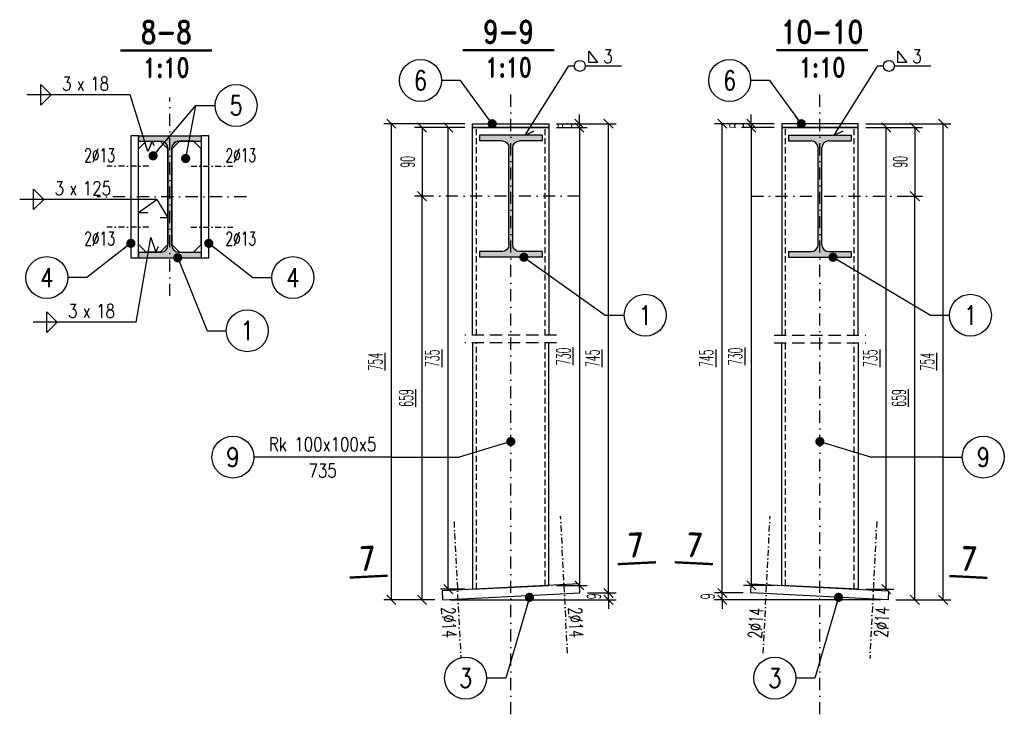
# Model space of a CAD drawing. Header units: millimetres. Extents: x -228255 to 14536, y -140109 to 119945.
# Tile 54 of 123: x -183211 to -181921, y 59381 to 60291. Entities that reach past the tile are written whole.
import ezdxf
from ezdxf.enums import TextEntityAlignment as Align

# ---------------------------------------------------------------- set-up
doc = ezdxf.new("R2010")
doc.units = ezdxf.units.MM
doc.header["$LTSCALE"] = 2.5
for name, pattern in [('DASHDOT', [25.4, 12.7, -6.35, 0, -6.35]), ('DASHDOT2', [12.7, 6.35, -3.175, 0, -3.175]), ('DASHED', [19.05, 12.7, -6.35]), ('DASHED2', [9.525, 6.35, -3.175])]:
    doc.linetypes.add(name, pattern=pattern)
for name, color, linetype in [('Gruba', 6, 'Continuous'), ('Opisy_stal', 7, 'Continuous'), ('Osie', 134, 'DASHDOT'), ('Osie_laczniki', 157, 'DASHDOT2'), ('Przerywana', 5, 'DASHED'), ('stal', 4, 'Continuous'), ('Stal_nw', 181, 'DASHED2'), ('Stal_przekroj', 1, 'Continuous'), ('Tekst', 31, 'Continuous'), ('Wymiary', 86, 'Continuous')]:
    doc.layers.add(name, color=color, linetype=linetype)
doc.styles.get("Standard").update_dxf_attribs({"font": 'romans.shx', "width": 0.65})
doc.styles.add('style1', font='romand.shx', dxfattribs={"width": 0.8})
doc.styles.add('style3', font='romans.shx', dxfattribs={"width": 0.5})
doc.dimstyles.new('Skala_10', dxfattribs={"dimtxt": 18, "dimasz": 12, "dimexe": 10, "dimexo": 10, "dimgap": 10, "dimtad": 1, "dimdec": 0, "dimdsep": 46, "dimtxsty": 'style3', "dimblk": 'OBLIQUE', "dimcen": 0, "dimdle": 1, "dimclrd": 256, "dimclre": 256, "dimclrt": 31, "dimadec": 1, "dimazin": 0, "dimtfac": 1, "dimtdec": 0, "dimtix": 1, "dimtmove": 2, "dimatfit": 0, "dimldrblk": 'DOT', "dimfxl": 1, "dimtolj": 1, "dimtzin": 0, "dimlwd": -1, "dimlwe": -1, "dimarcsym": 0})
doc.dimstyles.new('Skala_10$7', dxfattribs={"dimscale": 0, "dimtxt": 18, "dimasz": 12, "dimexe": 10, "dimexo": 15, "dimgap": 5, "dimtad": 1, "dimdec": 0, "dimrnd": 0.5, "dimzin": 9, "dimdsep": 46, "dimtxsty": 'Standard', "dimblk1": 'OBLIQUE', "dimblk2": 'OBLIQUE', "dimsah": 1, "dimcen": 10, "dimdle": 10, "dimclrt": 31, "dimadec": 0, "dimazin": 0, "dimtfac": 1, "dimtdec": 0, "dimtmove": 2, "dimatfit": 3, "dimldrblk": 'DOT', "dimfxl": 1, "dimtolj": 1, "dimtzin": 9, "dimarcsym": 0})

# ---------------------------------------------------------------- blocks, each defined once
blk = doc.blocks.new('I160PE')
for p, q in [((-41, 160), (41, 160)), ((-41, 160), (-41, 152.6)), ((41, 160), (41, 152.6)), ((-41, 152.6), (-11.5, 152.6)), ((-2.5, 16.4), (-2.5, 143.6)), ((2.5, 16.4), (2.5, 143.6)), ((11.5, 152.6), (41, 152.6)), ((-41, 7.4), (-11.5, 7.4)), ((-41, 7.4), (-41, 0)), ((-41, 0), (41, 0)), ((11.5, 7.4), (41, 7.4)), ((41, 7.4), (41, 0))]:
    blk.add_line(p, q)
for centre, start, end in [((-11.5, 143.6), 0, 90), ((11.5, 143.6), 90, 180), ((-11.5, 16.4), 270, 0), ((11.5, 16.4), 180, 270)]:
    blk.add_arc(centre, 9, start, end)
blk = doc.blocks.new('Pach_obwod_prawa')
at = {"color": 7}
for p, q in [((26.2368, 4.32), (26.2368, 19.44)), ((26.2368, 19.44), (37.7568, 4.32)), ((0, 0), (7.2, 0)), ((21.6, 0), (69.12, 0)), ((37.7568, 4.32), (26.2368, 4.32))]:
    blk.add_line(p, q, dxfattribs=at)
blk.add_circle((14.4, 0), 7.2, dxfattribs=at)
at = {"color": 31, "width": 0.8}
blk.add_attdef('A', (44.9568, 3.6), '', height=18, dxfattribs=at)
blk = doc.blocks.new('_Oblique')
at = {"color": 0, "linetype": 'ByBlock', "lineweight": -2}
blk.add_line((-0.5, -0.5), (0.5, 0.5), dxfattribs=at)
blk = doc.blocks.new('Elem_lewy')
at = {"color": 7}
blk.add_line((0, 0), (-25, 0), dxfattribs=at)
blk.add_circle((-52.5, 0), 27.5, dxfattribs=at)
at = {"color": 31, "width": 0.8}
blk.add_attdef('22', text='', height=25, dxfattribs=at).set_placement((-52.5, 0), align=Align.MIDDLE)
blk = doc.blocks.new('Elem_prawy')
at = {"color": 7}
blk.add_line((0, 0), (25, 0), dxfattribs=at)
blk.add_circle((52.5, 0), 27.5, dxfattribs=at)
at = {"color": 31, "width": 0.8}
blk.add_attdef('22', text='', height=25, dxfattribs=at).set_placement((52.5, 0), align=Align.MIDDLE)
blk = doc.blocks.new('*D1218')
at = {"layer": 'Defpoints', "color": 0, "ltscale": 0.5, "transparency": 16777216}
for p in [(-182476.7, 59540.1), (-182439.2, 59540.1), (-182656.5, 59531.1)]:
    blk.add_point(p, dxfattribs=at)
at = {"layer": 'Wymiary', "ltscale": 0.5, "transparency": 16777216}
for p, q in [((-182439.2, 59540.1), (-182439.2, 59552.1)), ((-182466.7, 59540.1), (-182429.2, 59540.1)), ((-182439.2, 59531.1), (-182439.2, 59540.1)), ((-182646.5, 59531.1), (-182429.2, 59531.1)), ((-182439.2, 59531.1), (-182439.2, 59519.1))]:
    blk.add_line(p, q, dxfattribs=at)
at = {"layer": 'Wymiary', "ltscale": 0.5, "transparency": 16777216, "xscale": 12, "yscale": 12, "zscale": 12}
for p, rotation in [((-182439.2, 59540.1), 270), ((-182439.2, 59531.1), 90)]:
    blk.add_blockref('_Oblique', p, dxfattribs=dict(at, rotation=rotation))
at = {"layer": 'Wymiary', "color": 31, "ltscale": 0.5, "transparency": 16777216, "insert": (-182458.2, 59535.6), "char_height": 18, "attachment_point": 5, "rotation": 90, "style": 'style3'}
blk.add_mtext('\\A1;9', dxfattribs=at)
blk = doc.blocks.new('_Dot')
at = {"color": 0, "linetype": 'ByBlock', "lineweight": -2}
blk.add_line((-0.5, 0), (-1, 0), dxfattribs=at)
at = {"color": 0, "linetype": 'ByBlock', "const_width": 0.5}
blk.add_lwpolyline([(-0.25, 0, 1), (0.25, 0, 1)], format="xyb", close=True, dxfattribs=at)
blk = doc.blocks.new('*D1219')
at = {"layer": 'Defpoints', "color": 0, "ltscale": 0.5, "transparency": 16777216}
for p in [(-182517.2, 60155.1), (-182439.2, 60155.1), (-182476.7, 59540.1)]:
    blk.add_point(p, dxfattribs=at)
at = {"layer": 'Wymiary', "ltscale": 0.5, "transparency": 16777216}
for p, q in [((-182507.2, 60155.1), (-182429.2, 60155.1)), ((-182439.2, 59539.1), (-182439.2, 60156.1)), ((-182466.7, 59540.1), (-182429.2, 59540.1))]:
    blk.add_line(p, q, dxfattribs=at)
at = {"layer": 'Wymiary', "ltscale": 0.5, "transparency": 16777216, "xscale": 12, "yscale": 12, "zscale": 12}
for p, rotation in [((-182439.2, 60155.1), 90), ((-182439.2, 59540.1), 270)]:
    blk.add_blockref('_Oblique', p, dxfattribs=dict(at, rotation=rotation))
at = {"layer": 'Wymiary', "color": 31, "ltscale": 0.5, "transparency": 16777216, "insert": (-182460, 59847.6), "char_height": 18, "attachment_point": 5, "rotation": 90, "style": 'style3'}
blk.add_mtext('\\A1;\\L745', dxfattribs=at)
blk = doc.blocks.new('*D1220')
at = {"layer": 'Defpoints', "color": 0, "ltscale": 0.5, "transparency": 16777216}
for p in [(-182517.2, 60150.1), (-182517.2, 59550.1), (-182477.3, 59550.1)]:
    blk.add_point(p, dxfattribs=at)
at = {"layer": 'Wymiary', "ltscale": 0.5, "transparency": 16777216}
for p, q in [((-182507.2, 60150.1), (-182467.3, 60150.1)), ((-182477.3, 60151.1), (-182477.3, 59549.1)), ((-182507.2, 59550.1), (-182467.3, 59550.1))]:
    blk.add_line(p, q, dxfattribs=at)
at = {"layer": 'Wymiary', "ltscale": 0.5, "transparency": 16777216, "xscale": 12, "yscale": 12, "zscale": 12}
for p, rotation in [((-182477.3, 60150.1), 90), ((-182477.3, 59550.1), 270)]:
    blk.add_blockref('_Oblique', p, dxfattribs=dict(at, rotation=rotation))
at = {"layer": 'Wymiary', "color": 31, "ltscale": 0.5, "transparency": 16777216, "insert": (-182498.1, 59850.1), "char_height": 18, "attachment_point": 5, "rotation": 90, "style": 'style3'}
blk.add_mtext('\\A1;\\L730', dxfattribs=at)
blk = doc.blocks.new('*D1221')
at = {"layer": 'Defpoints', "color": 0, "ltscale": 0.5, "transparency": 16777216}
for p in [(-182517.2, 60155.1), (-182517.2, 60150.1), (-182477.3, 60150.1)]:
    blk.add_point(p, dxfattribs=at)
at = {"layer": 'Wymiary', "ltscale": 0.5, "transparency": 16777216}
for p, q in [((-182477.3, 60155.1), (-182477.3, 60167.1)), ((-182507.2, 60155.1), (-182467.3, 60155.1)), ((-182477.3, 60155.1), (-182477.3, 60150.1)), ((-182507.2, 60150.1), (-182467.3, 60150.1)), ((-182477.3, 60150.1), (-182477.3, 60138.1))]:
    blk.add_line(p, q, dxfattribs=at)
at = {"layer": 'Wymiary', "ltscale": 0.5, "transparency": 16777216, "xscale": 12, "yscale": 12, "zscale": 12}
for p, rotation in [((-182477.3, 60155.1), 270), ((-182477.3, 60150.1), 90)]:
    blk.add_blockref('_Oblique', p, dxfattribs=dict(at, rotation=rotation))
at = {"layer": 'Wymiary', "color": 31, "ltscale": 0.5, "transparency": 16777216, "insert": (-182496.3, 60152.6), "char_height": 18, "attachment_point": 5, "rotation": 90, "style": 'style3'}
blk.add_mtext('\\A1;5', dxfattribs=at)
blk = doc.blocks.new('Op_el_lewy')
at = {"color": 7}
blk.add_line((0, 0), (-180, 0), dxfattribs=at)
blk.add_circle((-207.5, 0), 27.5, dxfattribs=at)
at = {"color": 31, "width": 0.8}
for tag, p in [('ZK_120X120X5', (-90, 7.875)), ('1000', (-90, -26.649))]:
    blk.add_attdef(tag, text='', height=18, dxfattribs=at).set_placement(p, align=Align.CENTER)
blk.add_attdef('22', text='', height=25, dxfattribs=at).set_placement((-207.5, 0), align=Align.MIDDLE)
blk = doc.blocks.new('*D1190')
at = {"layer": 'Defpoints', "color": 0, "ltscale": 0.5, "transparency": 16777216}
for p in [(-182649.1, 60150.1), (-182617.2, 60150.1), (-182617.2, 59545.1)]:
    blk.add_point(p, dxfattribs=at)
at = {"layer": 'Wymiary', "ltscale": 0.5, "transparency": 16777216}
for p, q in [((-182627.2, 60150.1), (-182659.1, 60150.1)), ((-182649.1, 59544.1), (-182649.1, 60151.1)), ((-182627.2, 59545.1), (-182659.1, 59545.1))]:
    blk.add_line(p, q, dxfattribs=at)
at = {"layer": 'Wymiary', "ltscale": 0.5, "transparency": 16777216, "xscale": 12, "yscale": 12, "zscale": 12}
for p, rotation in [((-182649.1, 60150.1), 90), ((-182649.1, 59545.1), 270)]:
    blk.add_blockref('_Oblique', p, dxfattribs=dict(at, rotation=rotation))
at = {"layer": 'Wymiary', "color": 31, "ltscale": 0.5, "transparency": 16777216, "insert": (-182669.9, 59847.6), "char_height": 18, "attachment_point": 5, "rotation": 90, "style": 'style3'}
blk.add_mtext('\\A1;\\L735', dxfattribs=at)
blk = doc.blocks.new('*D1191')
at = {"layer": 'Defpoints', "color": 0, "ltscale": 0.5, "transparency": 16777216}
for p in [(-182723.6, 60155.1), (-182617.2, 60155.1), (-182656.5, 59531.1)]:
    blk.add_point(p, dxfattribs=at)
at = {"layer": 'Wymiary', "ltscale": 0.5, "transparency": 16777216}
for p, q in [((-182627.2, 60155.1), (-182733.6, 60155.1)), ((-182723.6, 59530.1), (-182723.6, 60156.1)), ((-182666.5, 59531.1), (-182733.6, 59531.1))]:
    blk.add_line(p, q, dxfattribs=at)
at = {"layer": 'Wymiary', "ltscale": 0.5, "transparency": 16777216, "xscale": 12, "yscale": 12, "zscale": 12}
for p, rotation in [((-182723.6, 60155.1), 90), ((-182723.6, 59531.1), 270)]:
    blk.add_blockref('_Oblique', p, dxfattribs=dict(at, rotation=rotation))
at = {"layer": 'Wymiary', "color": 31, "ltscale": 0.5, "transparency": 16777216, "insert": (-182744.4, 59843.1), "char_height": 18, "attachment_point": 5, "rotation": 90, "style": 'style3'}
blk.add_mtext('\\A1;\\L754', dxfattribs=at)
blk = doc.blocks.new('*D1192')
at = {"layer": 'Defpoints', "color": 0, "ltscale": 0.5, "transparency": 16777216}
for p in [(-182683.4, 60060.1), (-182669.9, 60060.1), (-182656.5, 59531.1)]:
    blk.add_point(p, dxfattribs=at)
at = {"layer": 'Wymiary', "ltscale": 0.5, "transparency": 16777216}
for p, q in [((-182679.9, 60060.1), (-182693.4, 60060.1)), ((-182683.4, 59530.1), (-182683.4, 60061.1)), ((-182666.5, 59531.1), (-182693.4, 59531.1))]:
    blk.add_line(p, q, dxfattribs=at)
at = {"layer": 'Wymiary', "ltscale": 0.5, "transparency": 16777216, "xscale": 12, "yscale": 12, "zscale": 12}
for p, rotation in [((-182683.4, 60060.1), 90), ((-182683.4, 59531.1), 270)]:
    blk.add_blockref('_Oblique', p, dxfattribs=dict(at, rotation=rotation))
at = {"layer": 'Wymiary', "color": 31, "ltscale": 0.5, "transparency": 16777216, "insert": (-182704.2, 59795.6), "char_height": 18, "attachment_point": 5, "rotation": 90, "style": 'style3'}
blk.add_mtext('\\A1;\\L659', dxfattribs=at)
blk = doc.blocks.new('*D1193')
at = {"layer": 'Defpoints', "color": 0, "ltscale": 0.5, "transparency": 16777216}
for p in [(-182617.2, 60150.1), (-182683.4, 60060.1), (-182669.9, 60060.1)]:
    blk.add_point(p, dxfattribs=at)
at = {"layer": 'Wymiary', "ltscale": 0.5, "transparency": 16777216}
for p, q in [((-182627.2, 60150.1), (-182693.4, 60150.1)), ((-182683.4, 60151.1), (-182683.4, 60059.1)), ((-182679.9, 60060.1), (-182693.4, 60060.1))]:
    blk.add_line(p, q, dxfattribs=at)
at = {"layer": 'Wymiary', "ltscale": 0.5, "transparency": 16777216, "xscale": 12, "yscale": 12, "zscale": 12}
for p, rotation in [((-182683.4, 60150.1), 90), ((-182683.4, 60060.1), 270)]:
    blk.add_blockref('_Oblique', p, dxfattribs=dict(at, rotation=rotation))
at = {"layer": 'Wymiary', "color": 31, "ltscale": 0.5, "transparency": 16777216, "insert": (-182702.4, 60105.1), "char_height": 18, "attachment_point": 5, "rotation": 90, "style": 'style3'}
blk.add_mtext('\\A1;90', dxfattribs=at)
blk = doc.blocks.new('*D1194')
at = {"layer": 'Defpoints', "color": 0, "ltscale": 0.5, "transparency": 16777216}
for p in [(-182290.1, 59540.1), (-182252.7, 59540.1), (-182072.9, 59531.1)]:
    blk.add_point(p, dxfattribs=at)
at = {"layer": 'Wymiary', "ltscale": 0.5, "transparency": 16777216}
for p, q in [((-182290.1, 59540.1), (-182290.1, 59552.1)), ((-182262.7, 59540.1), (-182300.1, 59540.1)), ((-182290.1, 59531.1), (-182290.1, 59540.1)), ((-182082.9, 59531.1), (-182300.1, 59531.1)), ((-182290.1, 59531.1), (-182290.1, 59519.1))]:
    blk.add_line(p, q, dxfattribs=at)
at = {"layer": 'Wymiary', "ltscale": 0.5, "transparency": 16777216, "xscale": 12, "yscale": 12, "zscale": 12}
for p, rotation in [((-182290.1, 59540.1), 270), ((-182290.1, 59531.1), 90)]:
    blk.add_blockref('_Oblique', p, dxfattribs=dict(at, rotation=rotation))
at = {"layer": 'Wymiary', "color": 31, "ltscale": 0.5, "transparency": 16777216, "insert": (-182309.1, 59535.6), "char_height": 18, "attachment_point": 5, "rotation": 90, "style": 'style3'}
blk.add_mtext('\\A1;9', dxfattribs=at)
blk = doc.blocks.new('*D1195')
at = {"layer": 'Defpoints', "color": 0, "ltscale": 0.5, "transparency": 16777216}
for p in [(-182290.1, 60155.1), (-182212.2, 60155.1), (-182252.7, 59540.1)]:
    blk.add_point(p, dxfattribs=at)
at = {"layer": 'Wymiary', "ltscale": 0.5, "transparency": 16777216}
for p, q in [((-182222.2, 60155.1), (-182300.1, 60155.1)), ((-182290.1, 59539.1), (-182290.1, 60156.1)), ((-182262.7, 59540.1), (-182300.1, 59540.1))]:
    blk.add_line(p, q, dxfattribs=at)
at = {"layer": 'Wymiary', "ltscale": 0.5, "transparency": 16777216, "xscale": 12, "yscale": 12, "zscale": 12}
for p, rotation in [((-182290.1, 60155.1), 90), ((-182290.1, 59540.1), 270)]:
    blk.add_blockref('_Oblique', p, dxfattribs=dict(at, rotation=rotation))
at = {"layer": 'Wymiary', "color": 31, "ltscale": 0.5, "transparency": 16777216, "insert": (-182310.9, 59847.6), "char_height": 18, "attachment_point": 5, "rotation": 90, "style": 'style3'}
blk.add_mtext('\\A1;\\L745', dxfattribs=at)
blk = doc.blocks.new('*D1196')
at = {"layer": 'Defpoints', "color": 0, "ltscale": 0.5, "transparency": 16777216}
for p in [(-182212.2, 60150.1), (-182252.1, 59550.1), (-182212.2, 59550.1)]:
    blk.add_point(p, dxfattribs=at)
at = {"layer": 'Wymiary', "ltscale": 0.5, "transparency": 16777216}
for p, q in [((-182222.2, 60150.1), (-182262.1, 60150.1)), ((-182252.1, 60151.1), (-182252.1, 59549.1)), ((-182222.2, 59550.1), (-182262.1, 59550.1))]:
    blk.add_line(p, q, dxfattribs=at)
at = {"layer": 'Wymiary', "ltscale": 0.5, "transparency": 16777216, "xscale": 12, "yscale": 12, "zscale": 12}
for p, rotation in [((-182252.1, 60150.1), 90), ((-182252.1, 59550.1), 270)]:
    blk.add_blockref('_Oblique', p, dxfattribs=dict(at, rotation=rotation))
at = {"layer": 'Wymiary', "color": 31, "ltscale": 0.5, "transparency": 16777216, "insert": (-182272.9, 59850.1), "char_height": 18, "attachment_point": 5, "rotation": 90, "style": 'style3'}
blk.add_mtext('\\A1;\\L730', dxfattribs=at)
blk = doc.blocks.new('*D1197')
at = {"layer": 'Defpoints', "color": 0, "ltscale": 0.5, "transparency": 16777216}
for p in [(-182212.2, 60155.1), (-182252.1, 60150.1), (-182212.2, 60150.1)]:
    blk.add_point(p, dxfattribs=at)
at = {"layer": 'Wymiary', "ltscale": 0.5, "transparency": 16777216}
for p, q in [((-182252.1, 60155.1), (-182252.1, 60167.1)), ((-182222.2, 60155.1), (-182262.1, 60155.1)), ((-182252.1, 60155.1), (-182252.1, 60150.1)), ((-182222.2, 60150.1), (-182262.1, 60150.1)), ((-182252.1, 60150.1), (-182252.1, 60138.1))]:
    blk.add_line(p, q, dxfattribs=at)
at = {"layer": 'Wymiary', "ltscale": 0.5, "transparency": 16777216, "xscale": 12, "yscale": 12, "zscale": 12}
for p, rotation in [((-182252.1, 60155.1), 270), ((-182252.1, 60150.1), 90)]:
    blk.add_blockref('_Oblique', p, dxfattribs=dict(at, rotation=rotation))
at = {"layer": 'Wymiary', "color": 31, "ltscale": 0.5, "transparency": 16777216, "insert": (-182271.1, 60152.6), "char_height": 18, "attachment_point": 5, "rotation": 90, "style": 'style3'}
blk.add_mtext('\\A1;5', dxfattribs=at)
blk = doc.blocks.new('*D1198')
at = {"layer": 'Defpoints', "color": 0, "ltscale": 0.5, "transparency": 16777216}
for p in [(-182112.2, 60150.1), (-182075.2, 60150.1), (-182112.2, 59545.1)]:
    blk.add_point(p, dxfattribs=at)
at = {"layer": 'Wymiary', "ltscale": 0.5, "transparency": 16777216}
for p, q in [((-182102.2, 60150.1), (-182065.2, 60150.1)), ((-182075.2, 59544.1), (-182075.2, 60151.1)), ((-182102.2, 59545.1), (-182065.2, 59545.1))]:
    blk.add_line(p, q, dxfattribs=at)
at = {"layer": 'Wymiary', "ltscale": 0.5, "transparency": 16777216, "xscale": 12, "yscale": 12, "zscale": 12}
for p, rotation in [((-182075.2, 60150.1), 90), ((-182075.2, 59545.1), 270)]:
    blk.add_blockref('_Oblique', p, dxfattribs=dict(at, rotation=rotation))
at = {"layer": 'Wymiary', "color": 31, "ltscale": 0.5, "transparency": 16777216, "insert": (-182096, 59847.6), "char_height": 18, "attachment_point": 5, "rotation": 90, "style": 'style3'}
blk.add_mtext('\\A1;\\L735', dxfattribs=at)
blk = doc.blocks.new('*D1199')
at = {"layer": 'Defpoints', "color": 0, "ltscale": 0.5, "transparency": 16777216}
for p in [(-182112.2, 60155.1), (-182000.7, 60155.1), (-182072.9, 59531.1)]:
    blk.add_point(p, dxfattribs=at)
at = {"layer": 'Wymiary', "ltscale": 0.5, "transparency": 16777216}
for p, q in [((-182102.2, 60155.1), (-181990.7, 60155.1)), ((-182000.7, 59530.1), (-182000.7, 60156.1)), ((-182062.9, 59531.1), (-181990.7, 59531.1))]:
    blk.add_line(p, q, dxfattribs=at)
at = {"layer": 'Wymiary', "ltscale": 0.5, "transparency": 16777216, "xscale": 12, "yscale": 12, "zscale": 12}
for p, rotation in [((-182000.7, 60155.1), 90), ((-182000.7, 59531.1), 270)]:
    blk.add_blockref('_Oblique', p, dxfattribs=dict(at, rotation=rotation))
at = {"layer": 'Wymiary', "color": 31, "ltscale": 0.5, "transparency": 16777216, "insert": (-182021.5, 59843.1), "char_height": 18, "attachment_point": 5, "rotation": 90, "style": 'style3'}
blk.add_mtext('\\A1;\\L754', dxfattribs=at)
blk = doc.blocks.new('*D1200')
at = {"layer": 'Defpoints', "color": 0, "ltscale": 0.5, "transparency": 16777216}
for p in [(-182054.5, 60060.1), (-182037.9, 60060.1), (-182072.9, 59531.1)]:
    blk.add_point(p, dxfattribs=at)
at = {"layer": 'Wymiary', "ltscale": 0.5, "transparency": 16777216}
for p, q in [((-182044.5, 60060.1), (-182027.9, 60060.1)), ((-182037.9, 59530.1), (-182037.9, 60061.1)), ((-182062.9, 59531.1), (-182027.9, 59531.1))]:
    blk.add_line(p, q, dxfattribs=at)
at = {"layer": 'Wymiary', "ltscale": 0.5, "transparency": 16777216, "xscale": 12, "yscale": 12, "zscale": 12}
for p, rotation in [((-182037.9, 60060.1), 90), ((-182037.9, 59531.1), 270)]:
    blk.add_blockref('_Oblique', p, dxfattribs=dict(at, rotation=rotation))
at = {"layer": 'Wymiary', "color": 31, "ltscale": 0.5, "transparency": 16777216, "insert": (-182058.7, 59795.6), "char_height": 18, "attachment_point": 5, "rotation": 90, "style": 'style3'}
blk.add_mtext('\\A1;\\L659', dxfattribs=at)
blk = doc.blocks.new('*D1201')
at = {"layer": 'Defpoints', "color": 0, "ltscale": 0.5, "transparency": 16777216}
for p in [(-182112.2, 60150.1), (-182054.5, 60060.1), (-182037.9, 60060.1)]:
    blk.add_point(p, dxfattribs=at)
at = {"layer": 'Wymiary', "ltscale": 0.5, "transparency": 16777216}
for p, q in [((-182102.2, 60150.1), (-182027.9, 60150.1)), ((-182037.9, 60151.1), (-182037.9, 60059.1)), ((-182044.5, 60060.1), (-182027.9, 60060.1))]:
    blk.add_line(p, q, dxfattribs=at)
at = {"layer": 'Wymiary', "ltscale": 0.5, "transparency": 16777216, "xscale": 12, "yscale": 12, "zscale": 12}
for p, rotation in [((-182037.9, 60150.1), 90), ((-182037.9, 60060.1), 270)]:
    blk.add_blockref('_Oblique', p, dxfattribs=dict(at, rotation=rotation))
at = {"layer": 'Wymiary', "color": 31, "ltscale": 0.5, "transparency": 16777216, "insert": (-182056.9, 60105.1), "char_height": 18, "attachment_point": 5, "rotation": 90, "style": 'style3'}
blk.add_mtext('\\A1;90', dxfattribs=at)
blk = doc.blocks.new('Pach_obustr_lewa')
at = {"color": 7}
for p, q in [((-117, -13.5), (-117, 13.5)), ((-117, 13.5), (-103.5, 0)), ((0, 0), (-135, 0)), ((-117, -13.5), (-103.5, 0))]:
    blk.add_line(p, q, dxfattribs=at)
at = {"color": 31, "width": 0.8}
blk.add_text('x', height=18, dxfattribs=at).set_placement((-70, 5.6))
blk.add_attdef('AA', text='', height=18, dxfattribs=at).set_placement((-76.8, 5.6), align=Align.RIGHT)
blk.add_attdef('LLLL', (-52.3, 5.6), '', height=18, dxfattribs=at)

msp = doc.modelspace()

# ---------------------------------------------------------------- hatches: boundary and pattern name
at = {"layer": 'Stal_przekroj', "ltscale": 0.5}
h = msp.add_hatch(color=256, dxfattribs=at)
h.dxf.hatch_style = 1
h.paths.add_polyline_path([(-182526.17, 59987.46), (-182555.67, 59987.46, -0.4142136), (-182564.67, 59996.46), (-182564.67, 60123.66, -0.4142136), (-182555.67, 60132.66), (-182526.17, 60132.66), (-182526.17, 60140.06), (-182608.17, 60140.06), (-182608.17, 60132.66), (-182578.67, 60132.66, -0.4142136), (-182569.67, 60123.66), (-182569.67, 59996.46, -0.4142136), (-182578.67, 59987.46), (-182608.17, 59987.46), (-182608.17, 59980.06), (-182526.17, 59980.06)])
h = msp.add_hatch(color=256, dxfattribs=at)
h.dxf.hatch_style = 1
h.paths.add_polyline_path([(-182203.17, 59987.46), (-182173.67, 59987.46, 0.4142136), (-182164.67, 59996.46), (-182164.67, 60123.66, 0.4142136), (-182173.67, 60132.66), (-182203.17, 60132.66), (-182203.17, 60140.06), (-182121.17, 60140.06), (-182121.17, 60132.66), (-182150.67, 60132.66, 0.4142136), (-182159.67, 60123.66), (-182159.67, 59996.46, 0.4142136), (-182150.67, 59987.46), (-182121.17, 59987.46), (-182121.17, 59980.06), (-182203.17, 59980.06)])
h = msp.add_hatch(color=256, dxfattribs=at)
h.dxf.hatch_style = 1
edge = h.paths.add_edge_path()
edge.add_line((-182972.88, 60139.4), (-183054.88, 60139.4))
edge.add_line((-183054.88, 60139.4), (-183054.88, 60132))
edge.add_line((-183054.88, 60132), (-183025.38, 60132))
edge.add_arc((-183025.38, 60123), 9, 0, 90, ccw=False)
edge.add_line((-183016.38, 60123), (-183016.38, 59995.8))
edge.add_arc((-183025.38, 59995.8), 9, -90, 0, ccw=False)
edge.add_line((-183025.38, 59986.8), (-183054.88, 59986.8))
edge.add_line((-183054.88, 59986.8), (-183054.88, 59979.4))
edge.add_line((-183054.88, 59979.4), (-182972.88, 59979.4))
edge.add_line((-182972.88, 59979.4), (-182972.88, 59986.8))
edge.add_line((-182972.88, 59986.8), (-183002.38, 59986.8))
edge.add_arc((-183002.38, 59995.8), 9, 180, 270, ccw=False)
edge.add_line((-183011.38, 59995.8), (-183011.38, 60123))
edge.add_line((-183011.38, 60123), (-183002.38, 60132))
edge.add_line((-183002.38, 60132), (-182972.88, 60132))
edge.add_line((-182972.88, 60132), (-182972.88, 60139.4))

# ---------------------------------------------------------------- linework, layer by layer
at = {"layer": 'Gruba', "const_width": 3}
for points in [[(-183078.54, 60251.11), (-182958.54, 60251.11)], [(-182630.06, 60251.51), (-182510.06, 60251.51)], [(-182099.29, 60251.51), (-182219.29, 60251.51)], [(-182377.03, 59580.33), (-182426.97, 59577.84)], [(-182352.31, 59580.33), (-182302.37, 59577.84)], [(-182728.44, 59562.76), (-182778.38, 59560.27)], [(-181992.76, 59562.36), (-181942.82, 59559.86)]]:
    msp.add_lwpolyline(points, dxfattribs=at)
at = {"layer": 'Opisy_stal', "ltscale": 0.5}
for p, q in [((-182548.53, 60140.06), (-182491.15, 60230.9)), ((-182143.53, 60140.06), (-182086.15, 60230.9)), ((-183042.81, 60118.49), (-183065.87, 60192.98)), ((-182548.53, 60140.06), (-182536.65, 60145.79)), ((-182143.53, 60140.06), (-182131.65, 60145.79)), ((-183037.23, 60132), (-183042.81, 60118.49)), ((-183037.23, 60132), (-183034.77, 60126.36)), ((-183031, 60055.96), (-183075.59, 60055.96)), ((-183054.88, 60038.88), (-183031, 60055.96)), ((-183031, 60055.96), (-183016.38, 60031.56)), ((-183054.88, 60038.88), (-183042.88, 60038.88)), ((-183016.38, 60031.56), (-183026.5, 60031.56)), ((-183058.1, 59895.14), (-183038.86, 60005.85)), ((-183038.86, 60005.85), (-183032.22, 59986.8)), ((-183032.22, 59986.8), (-183028.71, 59994.1)), ((-182723.75, 59718.17), (-182634.85, 59718.17)), ((-182000.59, 59718.17), (-182094.49, 59718.17))]:
    msp.add_line(p, q, dxfattribs=at)
at = {"layer": 'Osie', "ltscale": 0.5}
for p, q in [((-182567.17, 59381.06), (-182567.17, 60202.75)), ((-182162.17, 59381.06), (-182162.17, 60202.75)), ((-183013.88, 59929.4), (-183013.88, 60189.4)), ((-182913.64, 60059.4), (-183109.12, 60059.4)), ((-182477.17, 60060.06), (-182687.21, 60060.06)), ((-182252.17, 60060.06), (-182034.14, 60060.06))]:
    msp.add_line(p, q, dxfattribs=at)
at = {"layer": 'Osie_laczniki', "ltscale": 0.5}
for p, q in [((-183041.45, 60099.4), (-183096.42, 60099.4)), ((-182986.31, 60099.4), (-182931.34, 60099.4)), ((-183041.45, 60019.4), (-183096.42, 60019.4)), ((-182986.31, 60019.4), (-182931.34, 60019.4)), ((-182492.88, 59461.17), (-182501.87, 59640.94)), ((-182236.47, 59461.17), (-182227.48, 59640.94)), ((-182641.58, 59633.96), (-182632.59, 59454.18)), ((-182087.77, 59633.96), (-182096.75, 59454.18))]:
    msp.add_line(p, q, dxfattribs=at)
at = {"layer": 'Przerywana', "ltscale": 0.5}
for p, q in [((-182507.17, 59878.1), (-182627.17, 59878.1)), ((-182222.17, 59878.1), (-182102.17, 59878.1)), ((-182507.17, 59868.1), (-182627.17, 59868.1)), ((-182222.17, 59868.1), (-182102.17, 59868.1))]:
    msp.add_line(p, q, dxfattribs=at)
at = {"layer": 'stal', "ltscale": 0.5}
for points in [[(-182517.17, 60150.06), (-182617.17, 60150.06), (-182617.17, 60155.06), (-182517.17, 60155.06)], [(-182212.17, 60150.06), (-182112.17, 60150.06), (-182112.17, 60155.06), (-182212.17, 60155.06)], [(-183064.88, 59979.4), (-183054.88, 59979.4), (-183054.88, 60139.4), (-183064.88, 60139.4)], [(-182972.88, 59979.4), (-182962.88, 59979.4), (-182962.88, 60139.4), (-182972.88, 60139.4)], [(-182656.46, 59531.09), (-182476.69, 59540.07), (-182477.29, 59552.06), (-182657.06, 59543.07)], [(-182072.88, 59531.09), (-182252.66, 59540.07), (-182252.06, 59552.06), (-182072.29, 59543.07)]]:
    msp.add_lwpolyline(points, close=True, dxfattribs=at)
for points in [[(-182617.17, 59878.1), (-182617.17, 60150.06), (-182517.17, 60150.06), (-182517.17, 59878.1)], [(-182112.17, 59878.1), (-182112.17, 60150.06), (-182212.17, 60150.06), (-182212.17, 59878.1)], [(-183054.88, 60122), (-183044.88, 60132), (-183026.38, 60132), (-183016.38, 60122), (-183016.38, 59996.8), (-183026.38, 59986.8), (-183044.88, 59986.8), (-183054.88, 59996.8), (-183054.88, 60122)], [(-182972.88, 60122), (-182982.88, 60132), (-183001.38, 60132), (-183011.38, 60122), (-183011.38, 59996.8), (-183001.38, 59986.8), (-182982.88, 59986.8), (-182972.88, 59996.8), (-182972.88, 60122)], [(-182617.17, 59868.1), (-182617.17, 59545.06), (-182517.17, 59550.06), (-182517.17, 59868.1)], [(-182112.17, 59868.1), (-182112.17, 59545.06), (-182212.17, 59550.06), (-182212.17, 59868.1)]]:
    msp.add_lwpolyline(points, dxfattribs=at)
at = {"layer": 'Stal_nw', "ltscale": 0.5}
for p, q in [((-182612.17, 59878.1), (-182612.17, 60150.06)), ((-182522.17, 59878.1), (-182522.17, 60150.06)), ((-182207.17, 59878.1), (-182207.17, 60150.06)), ((-182117.17, 59878.1), (-182117.17, 60150.06)), ((-182612.17, 59545.31), (-182612.17, 59868.1)), ((-182522.17, 59549.81), (-182522.17, 59868.1)), ((-182207.17, 59549.81), (-182207.17, 59868.1)), ((-182117.17, 59545.31), (-182117.17, 59868.1))]:
    msp.add_line(p, q, dxfattribs=at)

# ---------------------------------------------------------------- block references
at = {"layer": 'Opisy_stal', "ltscale": 0.5}
for name, p, values in [('Pach_obwod_prawa', (-182491.15, 60230.9), {'A': '3'}), ('Pach_obwod_prawa', (-182086.15, 60230.9), {'A': '3'}), ('Elem_lewy', (-182632.91, 60211.79), {'22': '6'}), ('Elem_lewy', (-182227.91, 60211.79), {'22': '6'}), ('Pach_obustr_lewa', (-183065.87, 60192.98), {'LLLL': '18', 'AA': '3'}), ('Elem_prawy', (-182979.6, 60178.93), {'22': '5'}), ('Pach_obustr_lewa', (-183075.59, 60055.96), {'LLLL': '125', 'AA': '3'}), ('Elem_lewy', (-183122.48, 59953.41), {'22': '4'}), ('Elem_prawy', (-182905.27, 59953.41), {'22': '4'}), ('Elem_prawy', (-182443.53, 59904.09), {'22': '1'}), ('Elem_prawy', (-182017.51, 59904.09), {'22': '1'}), ('Pach_obustr_lewa', (-183058.1, 59895.14), {'LLLL': '18', 'AA': '3'}), ('Elem_prawy', (-182964.92, 59883.74), {'22': '1'}), ('Op_el_lewy', (-182723.75, 59718.17), {'1000': '735', '22': '9', 'ZK_120X120X5': 'Rk 100x100x5'}), ('Elem_prawy', (-182000.59, 59718.17), {'22': '9'}), ('Elem_lewy', (-182573.82, 59428.44), {'22': '3'}), ('Elem_lewy', (-182168.82, 59428.44), {'22': '3'})]:
    msp.add_blockref(name, p, dxfattribs=at).add_auto_attribs(values)
at = {"layer": 'Stal_przekroj', "ltscale": 0.5, "xscale": -1}
msp.add_blockref('I160PE', (-182567.17, 59980.06), dxfattribs=at)
at = {"layer": 'Stal_przekroj', "ltscale": 0.5}
for p in [(-182162.17, 59980.06), (-183013.88, 59979.4)]:
    msp.add_blockref('I160PE', p, dxfattribs=at)

# ---------------------------------------------------------------- texts
at = {"layer": 'Gruba', "style": 'style1', "width": 0.8}
for s, p in [('8-8', (-183018.54, 60251.11)), ('9-9', (-182570.06, 60251.51)), ('10-10', (-182159.29, 60251.51))]:
    msp.add_text(s, height=30, dxfattribs=at).set_placement(p, align=Align.BOTTOM_CENTER)
for p in [(-183018.54, 60241.11), (-182570.06, 60241.51), (-182159.29, 60241.51)]:
    msp.add_text('1:10', height=25, dxfattribs=at).set_placement(p, align=Align.TOP_CENTER)
for rotation, p in [(2.86241, (-182402, 59579.08)), (357.13759, (-182327.34, 59579.08)), (2.86241, (-182753.41, 59561.51)), (357.13759, (-181967.79, 59561.11))]:
    msp.add_text('7', height=30, rotation=rotation, dxfattribs=at).set_placement(p, align=Align.BOTTOM_CENTER)
at = {"layer": 'Tekst', "ltscale": 0.5, "width": 0.65}
for p in [(-183126, 60104.6), (-182940.94, 60104.6), (-183126, 59995.55), (-182940.94, 59995.55)]:
    msp.add_text('2%%C13', height=18, dxfattribs=at).set_placement(p)
for rotation, p in [(272.86241, (-182658.28, 59521.03)), (272.86241, (-182492.16, 59520.86)), (87.13759, (-182238.23, 59480.07)), (87.13759, (-182073.1, 59481.54))]:
    msp.add_text('2%%C14', height=18, rotation=rotation, dxfattribs=at).set_placement(p)

# ---------------------------------------------------------------- dimensions: what is measured, and where the dimension line sits
at = {"layer": 'Wymiary', "ltscale": 0.5}
for base, p1, p2, picture, middle in [((-182477.29, 60150.06), (-182517.17, 60155.06), (-182517.17, 60150.06), '*D1221', (-182496.29, 60152.56)), ((-182252.05, 60150.06), (-182212.17, 60155.06), (-182212.17, 60150.06), '*D1197', (-182271.05, 60152.56)), ((-182683.4, 60060.06), (-182617.17, 60150.06), (-182669.85, 60060.06), '*D1193', (-182702.4, 60105.06)), ((-182037.94, 60060.06), (-182112.17, 60150.06), (-182054.49, 60060.06), '*D1201', (-182056.94, 60105.06)), ((-182439.25, 59540.07), (-182656.46, 59531.09), (-182476.69, 59540.07), '*D1218', (-182458.25, 59535.58)), ((-182290.1, 59540.07), (-182072.88, 59531.09), (-182252.66, 59540.07), '*D1194', (-182309.1, 59535.58))]:
    dim = msp.add_linear_dim(base=base, p1=p1, p2=p2, angle=90, dimstyle='Skala_10', dxfattribs=at)
    dim.commit()
    dim.dimension.update_dxf_attribs({"geometry": picture, "text_midpoint": middle})
for base, p1, p2, text, picture, middle in [((-182723.62, 60155.06), (-182656.46, 59531.09), (-182617.17, 60155.06), '%%u754', '*D1191', (-182744.42, 59843.07)), ((-182649.1, 60150.06), (-182617.17, 59545.06), (-182617.17, 60150.06), '%%u735', '*D1190', (-182669.9, 59847.56)), ((-182439.25, 60155.06), (-182476.69, 59540.07), (-182517.17, 60155.06), '%%u745', '*D1219', (-182460.05, 59847.57)), ((-182477.29, 59550.06), (-182517.17, 60150.06), (-182517.17, 59550.06), '%%u730', '*D1220', (-182498.09, 59850.06)), ((-182290.1, 60155.06), (-182252.66, 59540.07), (-182212.17, 60155.06), '%%u745', '*D1195', (-182310.9, 59847.57)), ((-182252.05, 59550.06), (-182212.17, 60150.06), (-182212.17, 59550.06), '%%u730', '*D1196', (-182272.85, 59850.06)), ((-182000.72, 60155.06), (-182072.88, 59531.09), (-182112.17, 60155.06), '%%u754', '*D1199', (-182021.52, 59843.07)), ((-182075.25, 60150.06), (-182112.17, 59545.06), (-182112.17, 60150.06), '%%u735', '*D1198', (-182096.05, 59847.56)), ((-182683.4, 60060.06), (-182656.46, 59531.09), (-182669.85, 60060.06), '%%u659', '*D1192', (-182704.2, 59795.57)), ((-182037.94, 60060.06), (-182072.88, 59531.09), (-182054.49, 60060.06), '%%u659', '*D1200', (-182058.74, 59795.57))]:
    dim = msp.add_linear_dim(base=base, p1=p1, p2=p2, angle=90, text=text, dimstyle='Skala_10', dxfattribs=at)
    dim.commit()
    dim.dimension.update_dxf_attribs({"geometry": picture, "text_midpoint": middle})

# ---------------------------------------------------------------- leaders
at = {"layer": 'Opisy_stal', "ltscale": 0.5}
for points, override in [([(-182591.51, 60155.06), (-182632.91, 60211.79)], {"dimscale": 1, "dimtad": 0}), ([(-182186.51, 60155.06), (-182227.91, 60211.79)], {"dimscale": 1, "dimtad": 0}), ([(-183035.83, 60112.99), (-182979.6, 60178.93)], {"dimscale": 1, "dimtad": 0}), ([(-182993.11, 60109.47), (-182979.6, 60178.93)], {"dimscale": 1, "dimtad": 0}), ([(-183064.88, 59998.32), (-183122.48, 59953.41)], {"dimscale": 1, "dimtad": 0}), ([(-182962.88, 59998.32), (-182905.27, 59953.41)], {"dimscale": 1, "dimtad": 0}), ([(-183003.61, 59979.4), (-182964.92, 59883.74)], {"dimscale": 1, "dimtad": 0}), ([(-182550.01, 59980.06), (-182443.53, 59904.09)], {"dimscale": 1, "dimgap": 9, "dimtad": 0}), ([(-182145.01, 59980.06), (-182017.51, 59904.09)], {"dimscale": 1, "dimgap": 9, "dimtad": 0}), ([(-182567.17, 59738.54), (-182634.85, 59718.17)], {"dimscale": 1, "dimtad": 0}), ([(-182162.17, 59738.54), (-182094.49, 59718.17)], {"dimscale": 1, "dimtad": 0}), ([(-182542.79, 59534.33), (-182573.82, 59428.44)], {"dimscale": 1, "dimtad": 0}), ([(-182137.79, 59534.33), (-182168.82, 59428.44)], {"dimscale": 1, "dimtad": 0})]:
    msp.add_leader(points, dimstyle='Skala_10$7', override=override, dxfattribs=at)

doc.saveas('drawing.dxf')
